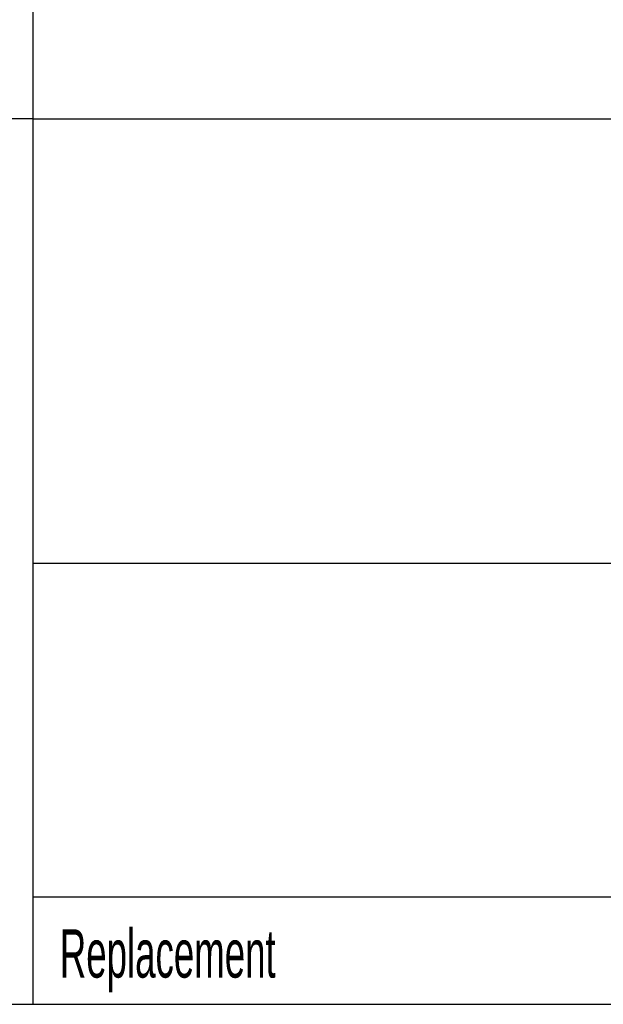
# Model space of a CAD drawing. Header units: millimetres. Extents: x 6 to 590, y 6 to 416.
# Tile 16 of 33: x 495 to 517, y 6 to 43. Entities that reach past the tile are written whole.
import ezdxf

# ---------------------------------------------------------------- set-up
doc = ezdxf.new("R2010")
doc.units = ezdxf.units.MM
doc.layers.add('1', color=7, linetype='Continuous')
doc.styles.add('SLDTEXTSTYLE2', font='TXT', dxfattribs={"width": 0.567})

msp = doc.modelspace()

# ---------------------------------------------------------------- linework, layer by layer
at = {"layer": '1'}
for p, q in [((495.969, 47.493), (495.969, 38.993)), ((495.969, 38.993), (477.969, 38.993))]:
    msp.add_line(p, q, dxfattribs=at)
at = {"layer": '1', "color": 7}
for p, q in [((495.969, 38.993), (495.969, 9.993)), ((495.969, 38.993), (589.969, 38.993)), ((589.969, 22.421), (495.969, 22.421)), ((495.969, 9.993), (495.969, 5.993)), ((495.969, 9.993), (573.969, 9.993)), ((6, 5.993), (589.969, 5.993))]:
    msp.add_line(p, q, dxfattribs=at)

# ---------------------------------------------------------------- texts
at = {"layer": '1', "insert": (496.969, 8.788), "char_height": 1.8, "attachment_point": 1, "style": 'SLDTEXTSTYLE2'}
msp.add_mtext('Replacement', dxfattribs=at)

doc.saveas('drawing.dxf')
